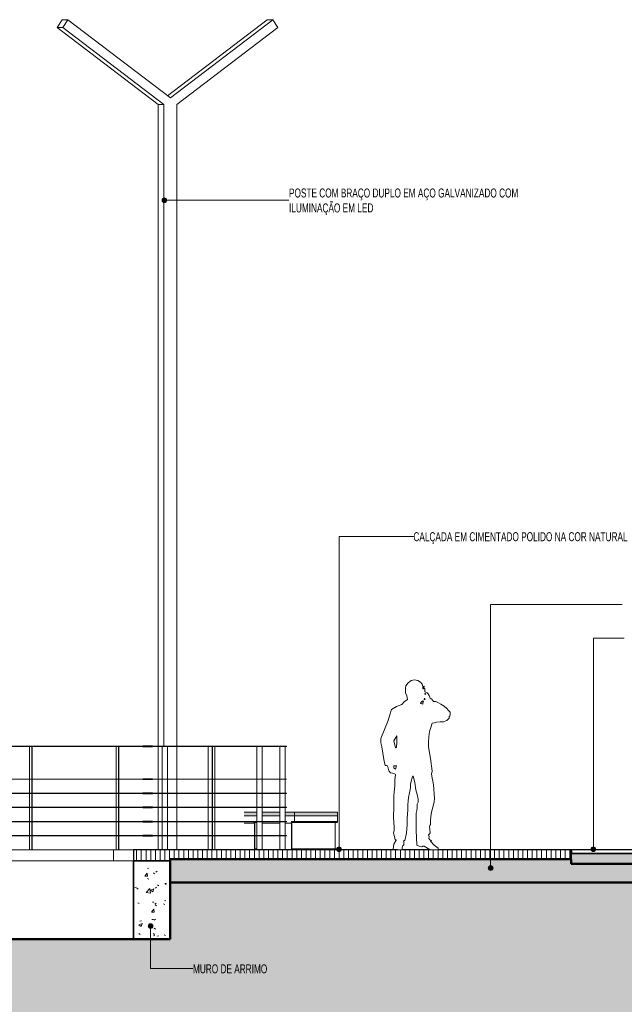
# Model space of a CAD drawing. Header units: millimetres. Extents: x -546784 to -506824, y 144269 to 161162.
# Tile 6 of 15: x -528643 to -522225, y 150708 to 161162. Entities that reach past the tile are written whole.
import ezdxf

# ---------------------------------------------------------------- set-up
doc = ezdxf.new("R2010")
doc.units = ezdxf.units.MM
for name, color, linetype, lineweight in [('A-ANNO-IDEN', 131, 'Continuous', 5), ('A-DETL', 90, 'Continuous', 5), ('A-DETL-GENF', 92, 'Continuous', 5), ('A-FLOR', 192, 'Continuous', 5), ('A-FLOR-PATT', 8, 'Continuous', 25), ('A-GENM', 13, 'Continuous', 15), ('A-WALL-PATT', 111, 'Continuous', 35), ('Balaústres', 7, 'Continuous', 5), ('Corrimão', 250, 'Continuous', 25), ('G-ANNO-TEXT', 231, 'Continuous', 5), ('Guarda-corpos', 7, 'Continuous', 5), ('I-FURN', 30, 'Continuous', 15), ('I-WALL', 2, 'Continuous', 15), ('S-COLS', 52, 'Continuous', 15)]:
    doc.layers.add(name, color=color, linetype=linetype, lineweight=lineweight)
doc.styles.add('Swis721 LtCn BT_2', font='swisscl.ttf', dxfattribs={"width": 0.9, "height": 95})

# ---------------------------------------------------------------- blocks, each defined once
blk = doc.blocks.new('_EST_ PLACA PISO ESTRUTURAL MEIO - _EST_ PLACA PISO ESTRUTURAL MEIO-V11-TRECHO 2 - CORTE MIRANTE')
at = {"layer": 'A-GENM', "lineweight": 5}
h = blk.add_hatch(dxfattribs=at)
h.set_pattern_fill('FP2_11', color=256, style=0, pattern_type=2)
h.set_pattern_definition([(50, (-520252.388, 150700), (45.54636, -3.98493), [4.763, -52.388]), (355, (-520252.39, 150700), (-8.81056, 47.76465), [3.81, -41.91]), (100.451, (-520248.593, 150699.67), (36.73616, 43.779), [4.048, -44.523]), (46.184, (-520252.39, 150712.7), (67.7695, -10.5103), [7.144, -78.581]), (96.636, (-520246.74, 150711.824), (59.3503, 61.857), [6.071, -66.784]), (351.184, (-520252.39, 150712.7), (59.3514, 61.8565), [5.715, -62.865]), (21, (-520246.038, 150709.525), (37.9038, -25.5666), [4.763, -52.388]), (326, (-520246.04, 150709.525), (15.4509, 46.04735), [3.81, -41.91]), (71.451, (-520242.88, 150707.394), (53.35466, 20.47995), [4.048, -44.523]), (37.5, (-520252.388, 150700), (0.772385, 21.13837), [1.676, -39.726, 1.676, -40.869, -42.069]), (37.5, (-520252.388, 150700), (0.772385, 21.13837), [-83.947, 1.676, -40.392]), (7.5, (-520252.388, 150700), (16.70492, 25.04469), [1.676, -22.581, 1.676, -38.773, -16.034]), (7.5, (-520252.388, 150700), (16.70492, 25.04469), [-64.707, 1.676, -14.357]), (327.5, (-520266.549, 150700), (33.89791, -1.43271), [1.676, -14.199, 1.676, -47.854, -65.722]), (327.5, (-520266.549, 150700), (33.89791, -1.43271), [-65.405, 1.676, -64.046]), (317.5, (-520272.9, 150700), (37.03242, 6.35617), [1.676, -18.961, 1.676, -31.217, -46.673]), (317.5, (-520272.9, 150700), (37.03242, 6.35617), [-53.531, 1.676, -44.996])])
h.paths.add_polyline_path([(-521284, 152200), (-521238, 152200), (-521238, 152310), (-522788, 152310), (-522788, 152200), (-521427, 152200)], flags=0)
at = {"layer": 'A-GENM', "lineweight": 25}
for p, q in [((-521238, 152310), (-522788, 152310)), ((-522788, 152310), (-522788, 152250)), ((-521668, 152350), (-522784, 152350)), ((-522784, 152350), (-522784, 152310)), ((-522784, 152310), (-521242, 152310)), ((-521242, 152350), (-521640, 152350)), ((-521242, 152310), (-521242, 152350)), ((-521238, 152200), (-521238, 152310))]:
    blk.add_line(p, q, dxfattribs=at)
at = {"layer": 'A-GENM'}
blk.add_line((-521234, 152350), (-521242, 152350), dxfattribs=at)
blk = doc.blocks.new('_URB_ BANCO PRAÇA - _URB_ BANCO PRAÇA-V23-TRECHO 2 - CORTE MIRANTE')
at = {"layer": 'I-FURN'}
h = blk.add_hatch(color=256, dxfattribs=at)
h.paths.add_polyline_path([(-525753, 152710), (-525727, 152710), (-525727, 152750), (-525825, 152750), (-525825, 152710), (-525757, 152710)], flags=0)
h.paths.add_polyline_path([(-526069, 152710), (-525883, 152710), (-525883, 152750), (-526069, 152750)], flags=0)
blk.add_hatch(color=256, dxfattribs=at).paths.add_polyline_path([(-525641, 152710), (-525268, 152710), (-525268, 152750), (-525727, 152750), (-525727, 152710)], flags=0)
for p, q in [((-525883, 152750), (-526069, 152750)), ((-525727, 152750), (-525825, 152750)), ((-525727, 152710), (-525727, 152750)), ((-525727, 152750), (-525268, 152750)), ((-525268, 152750), (-525268, 152710)), ((-525883, 152710), (-526069, 152710)), ((-526069, 152710), (-525883, 152710)), ((-526069, 152631), (-525883, 152631)), ((-525727, 152710), (-525825, 152710)), ((-525825, 152710), (-525727, 152710)), ((-525825, 152631), (-525761, 152631)), ((-525761, 152631), (-525757, 152650)), ((-525761, 152631), (-525757, 152631)), ((-525727, 152650), (-525757, 152650)), ((-525757, 152650), (-525757, 152350)), ((-525757, 152650), (-525727, 152650)), ((-525753, 152360), (-525753, 152640)), ((-525753, 152640), (-525727, 152640)), ((-525727, 152650), (-525727, 152710)), ((-525727, 152710), (-525268, 152710)), ((-525727, 152710), (-525268, 152710)), ((-525727, 152640), (-525727, 152650)), ((-525727, 152650), (-525268, 152650)), ((-525727, 152650), (-525268, 152650)), ((-525268, 152640), (-525727, 152640)), ((-525294, 152640), (-525294, 152360)), ((-525268, 152710), (-525268, 152650)), ((-525268, 152650), (-525268, 152640)), ((-525727, 152360), (-525753, 152360)), ((-525727, 152350), (-525727, 152360)), ((-525268, 152360), (-525727, 152360)), ((-525268, 152360), (-525268, 152350))]:
    blk.add_line(p, q, dxfattribs=at)
blk = doc.blocks.new('_URB_ BANCO PRAÇA - _URB_ BANCO PRAÇA-V24-TRECHO 2 - CORTE MIRANTE')
at = {"layer": 'I-FURN'}
blk.add_hatch(color=256, dxfattribs=at).paths.add_polyline_path([(-526155, 152710), (-526127, 152710), (-526127, 152750), (-526262, 152750), (-526262, 152710)], flags=0)
for p, q in [((-526127, 152750), (-526262, 152750)), ((-526127, 152710), (-526262, 152710)), ((-526262, 152710), (-526127, 152710)), ((-526262, 152631), (-526160, 152631)), ((-526160, 152631), (-526156, 152647)), ((-526152, 152631), (-526160, 152631)), ((-526152, 152647), (-526152, 152500)), ((-526148, 152500), (-526148, 152640)), ((-526148, 152640), (-526127, 152640)), ((-526152, 152497), (-526152, 152350)), ((-526148, 152360), (-526148, 152497)), ((-526127, 152360), (-526148, 152360))]:
    blk.add_line(p, q, dxfattribs=at)
blk = doc.blocks.new('Guarda-corpo - 25mm-V25-TRECHO 2 - CORTE MIRANTE')
at = {"layer": 'Balaústres'}
for q in [(-529483, 152350), (-529483, 153447)]:
    blk.add_line((-529483, 153447), q, dxfattribs=at)
blk = doc.blocks.new('Guarda-corpo - 25mm-V26-TRECHO 2 - CORTE MIRANTE')
at = {"layer": 'Balaústres'}
for p, q in [((-527619, 153447), (-527619, 153100)), ((-527594, 153100), (-527594, 153447)), ((-527592, 153100), (-527592, 153447)), ((-527619, 153097), (-527619, 152950)), ((-527594, 152950), (-527594, 153097)), ((-527592, 152950), (-527592, 153097)), ((-527619, 152947), (-527619, 152800)), ((-527594, 152800), (-527594, 152947)), ((-527592, 152800), (-527592, 152947)), ((-527619, 152797), (-527619, 152650)), ((-527594, 152650), (-527594, 152797)), ((-527592, 152650), (-527592, 152797)), ((-527619, 152647), (-527619, 152500)), ((-527594, 152500), (-527594, 152647)), ((-527592, 152500), (-527592, 152647)), ((-527619, 152497), (-527619, 152350)), ((-527594, 152350), (-527594, 152497)), ((-527592, 152350), (-527592, 152497))]:
    blk.add_line(p, q, dxfattribs=at)
blk = doc.blocks.new('Guarda-corpo - 25mm-V27-TRECHO 2 - CORTE MIRANTE')
at = {"layer": 'Balaústres'}
for p, q in [((-525883, 153100), (-525883, 153447)), ((-525882, 153100), (-525882, 153447)), ((-525825, 153100), (-525825, 153447)), ((-525883, 152950), (-525883, 153097)), ((-525882, 152950), (-525882, 153097)), ((-525825, 152950), (-525825, 153097)), ((-525883, 152800), (-525883, 152947)), ((-525882, 152800), (-525882, 152947)), ((-525825, 152800), (-525825, 152947)), ((-525883, 152650), (-525883, 152797)), ((-525882, 152650), (-525882, 152797)), ((-525825, 152650), (-525825, 152797)), ((-525883, 152500), (-525883, 152647)), ((-525882, 152500), (-525882, 152647)), ((-525825, 152500), (-525825, 152647)), ((-525883, 152350), (-525883, 152497)), ((-525882, 152350), (-525882, 152497)), ((-525825, 152350), (-525825, 152497))]:
    blk.add_line(p, q, dxfattribs=at)
blk = doc.blocks.new('Guarda-corpo - 25mm-V28-TRECHO 2 - CORTE MIRANTE')
at = {"layer": 'Balaústres'}
for p, q in [((-529474, 153447), (-529474, 152350)), ((-529474, 153447), (-529474, 153447)), ((-529409, 153100), (-529409, 153447)), ((-529409, 152950), (-529409, 153097)), ((-529409, 152800), (-529409, 152947)), ((-529409, 152650), (-529409, 152797)), ((-529409, 152500), (-529409, 152647)), ((-529409, 152350), (-529409, 152497))]:
    blk.add_line(p, q, dxfattribs=at)
blk = doc.blocks.new('Guarda-corpo - 25mm-V29-TRECHO 2 - CORTE MIRANTE')
at = {"layer": 'Balaústres'}
for q in [(-529477, 152350), (-529477, 153447)]:
    blk.add_line((-529477, 153447), q, dxfattribs=at)
blk = doc.blocks.new('Guarda-corpo - 25mm-V30-TRECHO 2 - CORTE MIRANTE')
at = {"layer": 'Balaústres'}
for p, q in [((-528537.995405, 153447), (-528537.995405, 153100)), ((-528513.478072, 152350), (-528513.478072, 153447)), ((-528510.699664, 153447), (-528513.478072, 153447)), ((-528510.699664, 152350), (-528510.699664, 153447)), ((-528537.995405, 153097), (-528537.995405, 152950)), ((-528537.995405, 152947), (-528537.995405, 152800)), ((-528537.995405, 152797), (-528537.995405, 152650)), ((-528537.995405, 152647), (-528537.995405, 152500)), ((-528537.995405, 152497), (-528537.995405, 152350))]:
    blk.add_line(p, q, dxfattribs=at)
blk = doc.blocks.new('Guarda-corpo - 25mm-V31-TRECHO 2 - CORTE MIRANTE')
at = {"layer": 'Balaústres'}
for p, q in [((-526572, 153100), (-526572, 153447)), ((-526572, 152950), (-526572, 153097)), ((-526572, 152800), (-526572, 152947)), ((-526572, 152650), (-526572, 152797)), ((-526572, 152500), (-526572, 152647)), ((-526572, 152350), (-526572, 152497))]:
    blk.add_line(p, q, dxfattribs=at)
blk = doc.blocks.new('Guarda-corpo - 25mm-V32-TRECHO 2 - CORTE MIRANTE')
at = {"layer": 'Balaústres'}
for p, q in [((-526641, 153100), (-526641, 153447)), ((-526596, 153447), (-526599, 153447)), ((-526599, 152350), (-526599, 153447)), ((-526596, 153447), (-526596, 152350)), ((-526641, 152950), (-526641, 153097)), ((-526641, 152800), (-526641, 152947)), ((-526641, 152650), (-526641, 152797)), ((-526641, 152500), (-526641, 152647)), ((-526641, 152350), (-526641, 152497))]:
    blk.add_line(p, q, dxfattribs=at)
blk = doc.blocks.new('Guarda-corpo - Guarda-corpo-3905344-TRECHO 2 - CORTE MIRANTE')
at = {"layer": 'Corrimão', "color": 7, "lineweight": 5}
for p, q in [((-529483, 153450), (-529473, 153450)), ((-529483, 153450), (-529483, 153447)), ((-529483, 153447), (-529473, 153447)), ((-529408, 153450), (-527619, 153450)), ((-527619, 153447), (-529408, 153447)), ((-527619, 153447), (-527619, 153450)), ((-527619, 153450), (-527335, 153450)), ((-527335, 153447), (-527619, 153447)), ((-527235, 153450), (-525812, 153450)), ((-527235, 153447), (-525812, 153447)), ((-525812, 153450), (-525812, 153447)), ((-529483, 153100), (-529473, 153100)), ((-529483, 153100), (-529483, 153097)), ((-529483, 153097), (-529473, 153097)), ((-529408, 153100), (-527619, 153100)), ((-527619, 153097), (-529408, 153097)), ((-527619, 153097), (-527619, 153100)), ((-527619, 153100), (-527335, 153100)), ((-527335, 153097), (-527619, 153097)), ((-527235, 153100), (-525812, 153100)), ((-527235, 153097), (-525812, 153097)), ((-525812, 153100), (-525812, 153097)), ((-529483, 152950), (-529473, 152950)), ((-529483, 152950), (-529483, 152947)), ((-529483, 152947), (-529473, 152947)), ((-529408, 152950), (-527619, 152950)), ((-527619, 152947), (-529408, 152947)), ((-527619, 152947), (-527619, 152950)), ((-527619, 152950), (-527335, 152950)), ((-527335, 152947), (-527619, 152947)), ((-527235, 152950), (-525812, 152950)), ((-527235, 152947), (-525812, 152947)), ((-525812, 152950), (-525812, 152947)), ((-529483, 152800), (-529473, 152800)), ((-529483, 152800), (-529483, 152797)), ((-529483, 152797), (-529473, 152797)), ((-529408, 152800), (-527619, 152800)), ((-527619, 152797), (-529408, 152797)), ((-527619, 152797), (-527619, 152800)), ((-527619, 152800), (-527335, 152800)), ((-527335, 152797), (-527619, 152797)), ((-527235, 152800), (-525812, 152800)), ((-527235, 152797), (-525812, 152797)), ((-525812, 152800), (-525812, 152797)), ((-529483, 152650), (-529473, 152650)), ((-529483, 152650), (-529483, 152647)), ((-529483, 152647), (-529473, 152647)), ((-529408, 152650), (-527619, 152650)), ((-527619, 152647), (-529408, 152647)), ((-527619, 152647), (-527619, 152650)), ((-527619, 152650), (-527335, 152650)), ((-527335, 152647), (-527619, 152647)), ((-527235, 152650), (-525812, 152650)), ((-527235, 152647), (-525812, 152647)), ((-525812, 152650), (-525812, 152647)), ((-529483, 152500), (-529473, 152500)), ((-529483, 152500), (-529483, 152497)), ((-529483, 152497), (-529473, 152497)), ((-529408, 152500), (-527619, 152500)), ((-527619, 152497), (-529408, 152497)), ((-527619, 152497), (-527619, 152500)), ((-527619, 152500), (-527335, 152500)), ((-527335, 152497), (-527619, 152497)), ((-527235, 152500), (-525812, 152500)), ((-527235, 152497), (-525812, 152497)), ((-525812, 152500), (-525812, 152497))]:
    blk.add_line(p, q, dxfattribs=at)
at = {"layer": 'Corrimão'}
for p, q in [((-529408, 153450), (-529473, 153450)), ((-529473, 153450), (-529473, 153447)), ((-529473, 153447), (-529408, 153447)), ((-529408, 153447), (-529408, 153450)), ((-527235, 153450), (-527335, 153450)), ((-527335, 153450), (-527335, 153447)), ((-527335, 153447), (-527235, 153447)), ((-527235, 153447), (-527235, 153450)), ((-529408, 153100), (-529473, 153100)), ((-529473, 153100), (-529473, 153097)), ((-529473, 153097), (-529408, 153097)), ((-529408, 153097), (-529408, 153100)), ((-527235, 153100), (-527335, 153100)), ((-527335, 153100), (-527335, 153097)), ((-527335, 153097), (-527235, 153097)), ((-527235, 153097), (-527235, 153100)), ((-529408, 152950), (-529473, 152950)), ((-529473, 152950), (-529473, 152947)), ((-529473, 152947), (-529408, 152947)), ((-529408, 152947), (-529408, 152950)), ((-527235, 152950), (-527335, 152950)), ((-527335, 152950), (-527335, 152947)), ((-527335, 152947), (-527235, 152947)), ((-527235, 152947), (-527235, 152950)), ((-529408, 152800), (-529473, 152800)), ((-529473, 152800), (-529473, 152797)), ((-529473, 152797), (-529408, 152797)), ((-529408, 152797), (-529408, 152800)), ((-527235, 152800), (-527335, 152800)), ((-527335, 152800), (-527335, 152797)), ((-527335, 152797), (-527235, 152797)), ((-527235, 152797), (-527235, 152800)), ((-529408, 152650), (-529473, 152650)), ((-529473, 152650), (-529473, 152647)), ((-529473, 152647), (-529408, 152647)), ((-529408, 152647), (-529408, 152650)), ((-527235, 152650), (-527335, 152650)), ((-527335, 152650), (-527335, 152647)), ((-527335, 152647), (-527235, 152647)), ((-527235, 152647), (-527235, 152650)), ((-529408, 152500), (-529473, 152500)), ((-529473, 152500), (-529473, 152497)), ((-529473, 152497), (-529408, 152497)), ((-529408, 152497), (-529408, 152500)), ((-527235, 152500), (-527335, 152500)), ((-527335, 152500), (-527335, 152497)), ((-527335, 152497), (-527235, 152497)), ((-527235, 152497), (-527235, 152500))]:
    blk.add_line(p, q, dxfattribs=at)
for name, p in [('Guarda-corpo - 25mm-V25-TRECHO 2 - CORTE MIRANTE', (0, 0)), ('Guarda-corpo - 25mm-V29-TRECHO 2 - CORTE MIRANTE', (-6, 0)), ('Guarda-corpo - 25mm-V29-TRECHO 2 - CORTE MIRANTE', (-3, 0)), ('Guarda-corpo - 25mm-V29-TRECHO 2 - CORTE MIRANTE', (0, 0)), ('Guarda-corpo - 25mm-V28-TRECHO 2 - CORTE MIRANTE', (0, 0)), ('Guarda-corpo - 25mm-V30-TRECHO 2 - CORTE MIRANTE', (0, 0)), ('Guarda-corpo - 25mm-V26-TRECHO 2 - CORTE MIRANTE', (0, 0)), ('Guarda-corpo - 25mm-V27-TRECHO 2 - CORTE MIRANTE', (-1249, 0)), ('Guarda-corpo - 25mm-V32-TRECHO 2 - CORTE MIRANTE', (0, 0)), ('Guarda-corpo - 25mm-V31-TRECHO 2 - CORTE MIRANTE', (0, 0)), ('Guarda-corpo - 25mm-V27-TRECHO 2 - CORTE MIRANTE', (-244, 0)), ('Guarda-corpo - 25mm-V27-TRECHO 2 - CORTE MIRANTE', (0, 0))]:
    blk.add_blockref(name, p)
blk = doc.blocks.new('_EST_ PILAR METÁLICO COM ILUMINAÇÃO DUPLA 2 - 150 x 150-4214149-TRECHO 2 - CORTE MIRANTE')
at = {"layer": 'S-COLS'}
for p, q in [((-528244, 161080), (-528191, 161162)), ((-528131, 161162), (-528191, 161162)), ((-528131, 161162), (-528184, 161080)), ((-527044, 160332), (-528131, 161162)), ((-527074, 160354), (-526017, 161162)), ((-525957, 161162), (-527044, 160332)), ((-525957, 161162), (-526017, 161162)), ((-525904, 161080), (-525957, 161162)), ((-527173, 160262), (-528244, 161080)), ((-528244, 161080), (-528184, 161080)), ((-528184, 161080), (-527113, 160262)), ((-526975, 160262), (-525904, 161080)), ((-527173, 153450), (-527173, 160262)), ((-527113, 160262), (-527173, 160262)), ((-527113, 160262), (-527113, 153450)), ((-526975, 153450), (-526975, 160262)), ((-527173, 153100), (-527173, 153447)), ((-526975, 153100), (-526975, 153447)), ((-527173, 152950), (-527173, 153097)), ((-526975, 152950), (-526975, 153097)), ((-527173, 152800), (-527173, 152947)), ((-526975, 152800), (-526975, 152947)), ((-527173, 152650), (-527173, 152797)), ((-526975, 152650), (-526975, 152797)), ((-527173, 152500), (-527173, 152647)), ((-526975, 152500), (-526975, 152647)), ((-527173, 152350), (-527173, 152497)), ((-526975, 152350), (-526975, 152497))]:
    blk.add_line(p, q, dxfattribs=at)
blk = doc.blocks.new('_HUM_ FIGURAS HUMANAS - mann07-3635061-TRECHO 2 - CORTE MIRANTE')
at = {"layer": 'A-DETL-GENF'}
for p, q in [((-524543, 154089), (-524547, 154065)), ((-524518, 154123), (-524543, 154089)), ((-524487, 154147), (-524518, 154123)), ((-524451, 154155), (-524487, 154147)), ((-524417, 154147), (-524451, 154155)), ((-524387, 154128), (-524417, 154147)), ((-524370, 154107), (-524387, 154128)), ((-524365, 154083), (-524370, 154107)), ((-524364, 154059), (-524365, 154083)), ((-524352, 154083), (-524355, 154072)), ((-524352, 154068), (-524349, 154086)), ((-524351, 154086), (-524352, 154086)), ((-524352, 154086), (-524352, 154084)), ((-524352, 154084), (-524352, 154083)), ((-524349, 154086), (-524351, 154086)), ((-524547, 154065), (-524549, 154017)), ((-524549, 154017), (-524533, 153982)), ((-524533, 153982), (-524528, 153943)), ((-524360, 154059), (-524364, 154059)), ((-524355, 154059), (-524360, 154059)), ((-524355, 154072), (-524355, 154059)), ((-524343, 154056), (-524352, 154068)), ((-524343, 154041), (-524343, 154056)), ((-524343, 154026), (-524343, 154041)), ((-524331, 154022), (-524343, 154026)), ((-524342, 154005), (-524343, 154008)), ((-524343, 154008), (-524339, 154007)), ((-524340, 154002), (-524342, 154005)), ((-524339, 154001), (-524340, 154002)), ((-524339, 154007), (-524334, 154005)), ((-524337, 153999), (-524339, 154001)), ((-524336, 154004), (-524337, 154002)), ((-524337, 154002), (-524337, 154001)), ((-524337, 154001), (-524337, 153999)), ((-524334, 154005), (-524336, 154004)), ((-524319, 154017), (-524331, 154022)), ((-524307, 154003), (-524319, 154017)), ((-524296, 153987), (-524307, 154003)), ((-524291, 153971), (-524296, 153987)), ((-524587, 153892), (-524645, 153869)), ((-524561, 153920), (-524587, 153892)), ((-524528, 153943), (-524561, 153920)), ((-524388, 153907), (-524378, 153920)), ((-524387, 153903), (-524388, 153907)), ((-524385, 153901), (-524387, 153903)), ((-524376, 153897), (-524385, 153901)), ((-524378, 153920), (-524364, 153931)), ((-524364, 153895), (-524376, 153897)), ((-524364, 153931), (-524359, 153927)), ((-524362, 153911), (-524364, 153895)), ((-524355, 153922), (-524362, 153911)), ((-524359, 153927), (-524355, 153922)), ((-524349, 153943), (-524348, 153950)), ((-524345, 153943), (-524349, 153943)), ((-524348, 153950), (-524346, 153958)), ((-524346, 153958), (-524345, 153955)), ((-524345, 153955), (-524343, 153952)), ((-524340, 153943), (-524345, 153943)), ((-524343, 153952), (-524341, 153948)), ((-524341, 153948), (-524340, 153943)), ((-524287, 153955), (-524291, 153971)), ((-524279, 153953), (-524287, 153955)), ((-524272, 153952), (-524279, 153953)), ((-524261, 153937), (-524272, 153952)), ((-524251, 153922), (-524261, 153937)), ((-524238, 153922), (-524251, 153922)), ((-524224, 153922), (-524238, 153922)), ((-524197, 153910), (-524224, 153922)), ((-524171, 153895), (-524197, 153910)), ((-524139, 153872), (-524171, 153895)), ((-524714, 153782), (-524730, 153720)), ((-524695, 153839), (-524714, 153782)), ((-524645, 153869), (-524695, 153839)), ((-524108, 153848), (-524139, 153872)), ((-524091, 153828), (-524108, 153848)), ((-524072, 153809), (-524091, 153828)), ((-524078, 153767), (-524072, 153786)), ((-524072, 153786), (-524072, 153809)), ((-524730, 153720), (-524771, 153627)), ((-524278, 153648), (-524266, 153693)), ((-524266, 153693), (-524241, 153698)), ((-524241, 153698), (-524218, 153705)), ((-524218, 153705), (-524181, 153706)), ((-524181, 153706), (-524144, 153708)), ((-524144, 153708), (-524110, 153723)), ((-524110, 153723), (-524084, 153746)), ((-524085, 153753), (-524084, 153764)), ((-524084, 153746), (-524085, 153753)), ((-524084, 153764), (-524081, 153766)), ((-524081, 153766), (-524078, 153767)), ((-524771, 153627), (-524808, 153529)), ((-524299, 153548), (-524293, 153606)), ((-524293, 153606), (-524278, 153648)), ((-524808, 153529), (-524808, 153483)), ((-524808, 153483), (-524799, 153443)), ((-524670, 153507), (-524638, 153557)), ((-524653, 153431), (-524670, 153507)), ((-524641, 153481), (-524644, 153449)), ((-524638, 153557), (-524641, 153535)), ((-524641, 153535), (-524641, 153508)), ((-524641, 153508), (-524641, 153481)), ((-524305, 153470), (-524302, 153493)), ((-524305, 153443), (-524305, 153470)), ((-524302, 153493), (-524299, 153548)), ((-524799, 153443), (-524788, 153376)), ((-524788, 153376), (-524778, 153309)), ((-524650, 153431), (-524653, 153431)), ((-524647, 153431), (-524650, 153431)), ((-524645, 153440), (-524647, 153431)), ((-524644, 153449), (-524645, 153440)), ((-524284, 153317), (-524305, 153443)), ((-524778, 153309), (-524769, 153277)), ((-524769, 153277), (-524763, 153243)), ((-524263, 153184), (-524284, 153317)), ((-524763, 153243), (-524753, 153243)), ((-524753, 153243), (-524742, 153243)), ((-524742, 153243), (-524737, 153229)), ((-524737, 153229), (-524730, 153216)), ((-524730, 153216), (-524724, 153186)), ((-524724, 153186), (-524706, 153166)), ((-524706, 153166), (-524686, 153161)), ((-524686, 153161), (-524665, 153157)), ((-524671, 153219), (-524671, 153239)), ((-524671, 153239), (-524644, 153239)), ((-524671, 153214), (-524671, 153219)), ((-524665, 153211), (-524671, 153214)), ((-524653, 153205), (-524665, 153211)), ((-524665, 153157), (-524659, 153151)), ((-524653, 153145), (-524661, 153091)), ((-524659, 153151), (-524653, 153145)), ((-524644, 153239), (-524653, 153205)), ((-524272, 153154), (-524267, 153167)), ((-524264, 153110), (-524272, 153154)), ((-524267, 153167), (-524263, 153184)), ((-524661, 153091), (-524662, 153029)), ((-524495, 153044), (-524485, 153091)), ((-524495, 153024), (-524495, 153044)), ((-524485, 153091), (-524471, 153133)), ((-524471, 153133), (-524470, 153132)), ((-524470, 153132), (-524468, 153130)), ((-524468, 153130), (-524449, 153063)), ((-524449, 153063), (-524439, 152987)), ((-524254, 153065), (-524264, 153110)), ((-524248, 153001), (-524254, 153065)), ((-524662, 153029), (-524671, 152925)), ((-524516, 152904), (-524505, 152954)), ((-524505, 152954), (-524495, 153005)), ((-524495, 153005), (-524495, 153024)), ((-524439, 152987), (-524425, 152937)), ((-524425, 152937), (-524412, 152886)), ((-524245, 152937), (-524248, 153001)), ((-524241, 152897), (-524245, 152937)), ((-524671, 152925), (-524671, 152806)), ((-524522, 152830), (-524520, 152866)), ((-524522, 152801), (-524522, 152830)), ((-524520, 152866), (-524516, 152904)), ((-524415, 152856), (-524424, 152832)), ((-524424, 152832), (-524424, 152813)), ((-524412, 152886), (-524415, 152856)), ((-524257, 152802), (-524242, 152853)), ((-524242, 152853), (-524241, 152897)), ((-524671, 152806), (-524674, 152694)), ((-524531, 152681), (-524526, 152727)), ((-524526, 152727), (-524522, 152773)), ((-524522, 152773), (-524522, 152801)), ((-524429, 152765), (-524433, 152737)), ((-524433, 152737), (-524433, 152558)), ((-524424, 152794), (-524429, 152765)), ((-524424, 152813), (-524424, 152794)), ((-524278, 152703), (-524272, 152749)), ((-524272, 152749), (-524257, 152802)), ((-524674, 152694), (-524668, 152588)), ((-524531, 152649), (-524531, 152681)), ((-524531, 152618), (-524531, 152649)), ((-524284, 152657), (-524278, 152703)), ((-524284, 152638), (-524284, 152657)), ((-524284, 152618), (-524284, 152638)), ((-524669, 152558), (-524674, 152527)), ((-524674, 152527), (-524666, 152491)), ((-524668, 152588), (-524669, 152558)), ((-524555, 152449), (-524538, 152527)), ((-524538, 152527), (-524531, 152618)), ((-524433, 152558), (-524427, 152398)), ((-524302, 152508), (-524294, 152519)), ((-524294, 152519), (-524287, 152529)), ((-524293, 152594), (-524288, 152607)), ((-524288, 152562), (-524293, 152594)), ((-524288, 152607), (-524284, 152618)), ((-524287, 152529), (-524288, 152562)), ((-524673, 152410), (-524680, 152357)), ((-524647, 152452), (-524673, 152410)), ((-524666, 152491), (-524659, 152455)), ((-524659, 152455), (-524653, 152455)), ((-524653, 152455), (-524647, 152455)), ((-524647, 152455), (-524647, 152454)), ((-524647, 152454), (-524647, 152452)), ((-524567, 152402), (-524565, 152424)), ((-524565, 152424), (-524564, 152446)), ((-524564, 152446), (-524558, 152447)), ((-524558, 152447), (-524555, 152449)), ((-524298, 152490), (-524302, 152508)), ((-524299, 152469), (-524298, 152490)), ((-524288, 152453), (-524299, 152469)), ((-524272, 152443), (-524288, 152453)), ((-524245, 152399), (-524281, 152440)), ((-524281, 152440), (-524275, 152438)), ((-524275, 152438), (-524272, 152443)), ((-524680, 152357), (-524632, 152350)), ((-524632, 152350), (-524584, 152350)), ((-524584, 152371), (-524581, 152390)), ((-524584, 152354), (-524584, 152371)), ((-524584, 152350), (-524584, 152354)), ((-524581, 152390), (-524574, 152396)), ((-524574, 152396), (-524567, 152402)), ((-524427, 152398), (-524401, 152388)), ((-524401, 152388), (-524373, 152380)), ((-524373, 152380), (-524365, 152388)), ((-524365, 152388), (-524349, 152389)), ((-524349, 152389), (-524286, 152350)), ((-524286, 152350), (-524200, 152350)), ((-524200, 152365), (-524245, 152399)), ((-524200, 152359), (-524200, 152365)), ((-524200, 152350), (-524200, 152359))]:
    blk.add_line(p, q, dxfattribs=at)

msp = doc.modelspace()

# ---------------------------------------------------------------- hatches: boundary and pattern name
at = {"layer": 'A-ANNO-IDEN'}
h = msp.add_hatch(color=256, dxfattribs=at)
edge = h.paths.add_edge_path(flags=0)
edge.add_arc((-527107.355, 159244.785), 25, 0, 360)
h = msp.add_hatch(color=256, dxfattribs=at)
edge = h.paths.add_edge_path(flags=0)
edge.add_arc((-525253.292, 152354.336), 25, 0, 360)
h = msp.add_hatch(color=256, dxfattribs=at)
edge = h.paths.add_edge_path(flags=0)
edge.add_arc((-522553.273, 152354.336), 25, 0, 360)
h = msp.add_hatch(color=256, dxfattribs=at)
edge = h.paths.add_edge_path(flags=0)
edge.add_arc((-527254.04, 151539.286), 25, 0, 360)
at = {"layer": 'A-DETL-GENF'}
h = msp.add_hatch(dxfattribs=at)
h.set_pattern_fill('FP2_16', style=0, pattern_type=2)
h.set_pattern_definition([(0, (-520226.99, 150700), (127, 127), [38.1, -88.9]), (0, (-520150.79, 150712.7), (127, 127), [31.75, -95.25]), (0, (-520157.14, 150719.05), (127, 127), [25.4, -101.6]), (0, (-520195.24, 150750.8), (127, 127), [19.05, -19.05, 25.4, -63.5]), (0, (-520195.24, 150757.15), (127, 127), [25.4, -6.35, 31.75, -63.5]), (0, (-520252.39, 150782.55), (127, 127), [31.75, -95.25]), (0, (-520131.74, 150788.9), (127, 127), [31.75, -95.25]), (90, (-520252.39, 150725.4), (-127, 127), [19.05, -107.95]), (90, (-520233.34, 150820.65), (-127, 127), [12.7, -114.3]), (90, (-520226.99, 150700), (-127, 127), [19.05, -107.95]), (90, (-520214.29, 150814.3), (-127, 127), [6.35, -120.65]), (90, (-520207.94, 150763.5), (-127, 127), [19.05, -107.95]), (90, (-520195.24, 150719.05), (-127, 127), [31.75, -95.25]), (90, (-520182.54, 150807.95), (-127, 127), [19.05, -107.95]), (90, (-520169.84, 150757.15), (-127, 127), [25.4, -101.6]), (90, (-520163.49, 150757.15), (-127, 127), [25.4, -101.6]), (90, (-520150.79, 150700), (-127, 127), [12.7, -114.3]), (90, (-520131.74, 150719.05), (-127, 127), [31.75, -95.25]), (45, (-520239.69, 150712.7), (0, 127.0006), [53.882, -125.724]), (45, (-520226.99, 150719.05), (0, 127.0006), [26.941, -152.664]), (45, (-520169.84, 150788.9), (0, 127.0006), [35.921, -143.684]), (45, (-520169.84, 150795.25), (0, 127.0006), [26.941, -152.664]), (135, (-520214.29, 150782.55), (-127.0006, 1e-14), [8.98, -170.625]), (135, (-520239.69, 150712.7), (-127.0006, 1e-14), [17.96, -161.645]), (135, (-520201.59, 150750.8), (-127.0006, 1e-14), [17.96, -161.645]), (135, (-520169.84, 150782.55), (-127.0006, 1e-14), [17.96, -161.645]), (135, (-520131.74, 150807.95), (-127.0006, 1e-14), [26.941, -152.664]), (135, (-520131.74, 150801.6), (-127.0006, 1e-14), [17.96, -161.645]), (135, (-520138.09, 150814.3), (-127.0006, 1e-14), [17.96, -161.645]), (135, (-520176.19, 150700), (-127.0006, 1e-14), [26.941, -152.664]), (26.565, (-520138.09, 150776.2), (126.99972, -0.0001), [14.199, -269.782]), (26.565, (-520169.84, 150744.45), (126.99972, -0.0001), [14.199, -269.782]), (26.565, (-520214.29, 150782.55), (126.99972, -0.0001), [28.397, -255.583]), (26.565, (-520207.94, 150814.3), (126.99972, -0.0001), [28.397, -255.583]), (26.565, (-520207.94, 150782.55), (126.99972, -0.0001), [28.397, -255.583]), (26.565, (-520131.74, 150807.95), (126.99972, -0.0001), [28.397, -255.583]), (26.565, (-520252.39, 150744.45), (126.99972, -0.0001), [42.597, -241.384]), (26.565, (-520252.39, 150750.8), (126.99972, -0.0001), [42.597, -241.384]), (26.565, (-520252.39, 150801.6), (126.99972, -0.0001), [42.597, -241.384]), (63.435, (-520188.89, 150795.25), (-0.0001, 126.99972), [14.199, -269.782]), (63.435, (-520131.74, 150788.9), (-0.0001, 126.99972), [14.199, -170.392, 28.397, -70.993]), (63.435, (-520144.44, 150776.2), (-0.0001, 126.99972), [28.397, -255.583]), (63.435, (-520220.64, 150788.9), (-0.0001, 126.99972), [28.397, -255.583]), (63.435, (-520226.99, 150788.9), (-0.0001, 126.99972), [28.397, -255.583]), (63.435, (-520182.54, 150801.6), (-0.0001, 126.99972), [42.597, -241.384]), (116.565, (-520214.29, 150769.85), (0.0001, 126.99972), [14.199, -269.782]), (116.565, (-520131.74, 150757.15), (0.0001, 126.99972), [14.199, -269.782]), (116.565, (-520157.14, 150719.05), (0.0001, 126.99972), [28.397, -255.583]), (116.565, (-520163.49, 150725.4), (0.0001, 126.99972), [28.397, -255.583]), (116.565, (-520150.79, 150814.3), (0.0001, 126.99972), [28.397, -255.583]), (116.565, (-520252.39, 150750.8), (0.0001, 126.99972), [28.397, -255.583]), (116.565, (-520188.89, 150700), (0.0001, 126.99972), [42.597, -241.384]), (153.435, (-520144.44, 150776.2), (-126.99972, -0.0001), [28.397, -255.583]), (153.435, (-520138.09, 150769.85), (-126.99972, -0.0001), [28.397, -255.583]), (153.435, (-520233.34, 150706.35), (-126.99972, -0.0001), [14.199, -269.782]), (153.435, (-520195.24, 150757.15), (-126.99972, -0.0001), [14.199, -269.782]), (153.435, (-520169.84, 150795.25), (-126.99972, -0.0001), [14.199, -269.782])])
h.paths.add_polyline_path([(-523696.694, 152000), (-510109.563, 152000.197), (-510109.563, 152120), (-520692.895, 152120), (-520692.895, 152230), (-520686.789, 152230), (-520686.789, 152250), (-520840.272, 152250), (-520883.737, 152200), (-522787.923, 152200), (-522788.335, 152250), (-527045.653, 152250), (-527045.653, 152000), (-523862.562, 152000)], flags=0)
h.paths.add_polyline_path([(-525139.001, 152100), (-525138.982, 152100), (-525008.645, 152100)], flags=0)
h = msp.add_hatch(dxfattribs=at)
h.set_pattern_fill('FP2_17', color=252, style=0, pattern_type=2)
h.set_pattern_definition([(315, (-520252.39, 150700), (224.5064, 0), [158.75, -158.75]), (315, (-520210.29, 150742.1), (224.5064, 0), [158.75, -158.75]), (315, (-520168.19, 150784.2), (224.5064, 0), [158.75, -158.75]), (45, (-520140.12, 150784.2), (0, 224.5064), [158.75, -158.75]), (45, (-520098.02, 150742.1), (0, 224.5064), [158.75, -158.75]), (45, (-520055.92, 150700), (0, 224.5064), [158.75, -158.75])])
h.paths.add_polyline_path([(-544864.094, 144269.403), (-539538.145, 144269.403), (-539393.387, 144330.849), (-538490.842, 145894.102), (-538490.842, 146013.475), (-537142.06, 146380.862), (-534789.971, 146838.062), (-533951.969, 147062.603), (-532204.962, 147803.585), (-527873.797, 149380), (-510109.563, 149380), (-510109.563, 152000), (-527045.653, 152000), (-527045.653, 151400), (-529330.461, 151400), (-529330.461, 150627.181), (-529580.461, 150627.181), (-529580.461, 150887.181), (-532947.787, 149661.574), (-533128.324, 149584.941), (-535242.206, 149174.044), (-535242.206, 148682.623), (-535518.202, 148682.623), (-535518.202, 149300), (-537596.072, 149300), (-537596.072, 148330.062), (-539272.686, 147873.378), (-540876.489, 145962.04), (-542199.894, 145400.289)], flags=0)
at = {"layer": 'A-FLOR-PATT', "lineweight": 5}
h = msp.add_hatch(dxfattribs=at)
h.set_pattern_fill('FP2_8', color=256, style=0, pattern_type=2)
h.set_pattern_definition([(90, (-520252.39, 150700), (-50, 3e-15), [])])
h.paths.add_polyline_path([(-533553.961, 152230), (-529340.795, 152230), (-529340.795, 152350), (-533553.961, 152350)], flags=0)
h.paths.add_polyline_path([(-527436.194, 152230), (-527045.653, 152230), (-527045.653, 152250), (-522788.335, 152250), (-522788.335, 152350), (-527436.194, 152350)], flags=0)
at = {"layer": 'A-WALL-PATT', "lineweight": 5}
h = msp.add_hatch(dxfattribs=at)
h.set_pattern_fill('FP2_12', color=256, style=0, pattern_type=2)
h.set_pattern_definition([(50, (-520252.4, 150700), (364.368, -31.878), [38.1, -419.1]), (355, (-520252.4, 150700), (-70.486, 382.113), [30.48, -335.28]), (100.451, (-520222.02, 150697.34), (293.885, 350.233), [32.38, -356.18]), (46.184, (-520252.4, 150801.6), (542.158, -84.086), [57.15, -628.65]), (96.636, (-520207.2, 150794.6), (474.805, 494.855), [48.57, -534.27]), (351.184, (-520252.4, 150801.6), (474.81, 494.85), [45.72, -502.92]), (21, (-520201.6, 150776.2), (303.228, -204.53), [38.1, -419.1]), (326, (-520201.6, 150776.2), (123.604, 368.376), [30.48, -335.28]), (71.451, (-520176.32, 150759.16), (426.834, 163.843), [32.38, -356.18]), (37.5, (-520252.39, 150700), (6.1766, 169.1102), [16.764, -314.452, 16.764, -323.596, -336.55]), (37.5, (-520252.39, 150700), (6.1766, 169.1102), [-671.576, 16.764, -319.786]), (7.5, (-520252.39, 150700), (133.639, 200.3615), [16.764, -177.292, 16.764, -306.832, -128.27]), (7.5, (-520252.39, 150700), (133.639, 200.3615), [-517.652, 16.764, -111.506]), (327.5, (-520365.67, 150700), (271.1818, -11.4584), [16.764, -110.236, 16.764, -379.476, -525.78]), (327.5, (-520365.67, 150700), (271.1818, -11.4584), [-523.24, 16.764, -509.016]), (317.5, (-520416.47, 150700), (296.2585, 50.853), [16.764, -148.336, 16.764, -246.38, -373.38]), (317.5, (-520416.47, 150700), (296.2585, 50.853), [-428.244, 16.764, -356.616])])
h.paths.add_polyline_path([(-527047.445, 151400), (-527047.445, 152230), (-527436.376, 152230), (-527436.376, 151400), (-527300.812, 151400)], flags=0)
at = {"layer": 'G-ANNO-TEXT'}
h = msp.add_hatch(color=7, dxfattribs=at)
edge = h.paths.add_edge_path(flags=0)
edge.add_arc((-523643.799, 152155.478), 25, 0, 360)

# ---------------------------------------------------------------- linework, layer by layer
at = {"layer": 'A-ANNO-IDEN'}
for p, q in [((-527107.355, 159244.785), (-526442.197, 159244.785)), ((-526442.197, 159244.785), (-525784.513, 159244.785)), ((-525253.292, 155674.894), (-524463.869, 155674.894)), ((-525253.292, 152354.336), (-525253.292, 155674.894)), ((-522553.273, 154594.624), (-522225.15, 154594.624)), ((-522553.273, 152354.336), (-522553.273, 154594.624)), ((-527254.04, 151539.286), (-527254.04, 151086.866)), ((-527254.04, 151086.866), (-526803.82, 151086.866))]:
    msp.add_line(p, q, dxfattribs=at)
for centre in [(-527107.355, 159244.785), (-525253.292, 152354.336), (-522553.273, 152354.336), (-527254.04, 151539.286)]:
    msp.add_circle(centre, 25, dxfattribs=at)
at = {"layer": 'A-DETL', "lineweight": 50}
for p, q in [((-522787.923, 152250), (-527045.653, 152250)), ((-527045.653, 152250), (-527045.653, 152000)), ((-522787.923, 152200), (-522787.923, 152250)), ((-520883.737, 152200), (-522787.923, 152200)), ((-510109.563, 152000), (-527045.653, 152000)), ((-527045.653, 152000), (-527045.653, 151400)), ((-527045.653, 151400), (-529330.461, 151400))]:
    msp.add_line(p, q, dxfattribs=at)
at = {"layer": 'A-FLOR'}
for p, q in [((-529340.795, 152350), (-527436.194, 152350)), ((-527648.063, 152350), (-527648.063, 152230)), ((-522788.335, 152350), (-522784.458, 152350)), ((-527436.376, 152230), (-529330.461, 152230))]:
    msp.add_line(p, q, dxfattribs=at)
at = {"layer": 'A-FLOR', "lineweight": 25}
for p, q in [((-524632.099, 152350), (-527436.194, 152350)), ((-527436.194, 152350), (-527436.194, 152230)), ((-524286.436, 152350), (-524584.414, 152350)), ((-522788.335, 152350), (-524200.421, 152350)), ((-522788.335, 152250), (-522788.335, 152350)), ((-527047.445, 152230), (-527045.653, 152230))]:
    msp.add_line(p, q, dxfattribs=at)
at = {"layer": 'G-ANNO-TEXT', "color": 7}
for p, q in [((-523643.799, 154952.345), (-522249.021, 154952.345)), ((-523643.799, 152155.478), (-523643.799, 154952.345))]:
    msp.add_line(p, q, dxfattribs=at)
msp.add_circle((-523643.799, 152155.478), 25, dxfattribs=at)
at = {"layer": 'I-WALL', "lineweight": 35}
for p, q in [((-527047.445, 152230), (-527436.376, 152230)), ((-527436.376, 152230), (-527436.376, 151400)), ((-527047.445, 151400), (-527047.445, 152230))]:
    msp.add_line(p, q, dxfattribs=at)

# ---------------------------------------------------------------- block references
at = {"layer": 'A-DETL-GENF'}
msp.add_blockref('_HUM_ FIGURAS HUMANAS - mann07-3635061-TRECHO 2 - CORTE MIRANTE', (0, 0), dxfattribs=at)
at = {"layer": 'A-GENM'}
msp.add_blockref('_EST_ PLACA PISO ESTRUTURAL MEIO - _EST_ PLACA PISO ESTRUTURAL MEIO-V11-TRECHO 2 - CORTE MIRANTE', (0, 0), dxfattribs=at)
at = {"layer": 'Guarda-corpos'}
msp.add_blockref('Guarda-corpo - Guarda-corpo-3905344-TRECHO 2 - CORTE MIRANTE', (0, 0), dxfattribs=at)
at = {"layer": 'I-FURN'}
for name in ['_URB_ BANCO PRAÇA - _URB_ BANCO PRAÇA-V24-TRECHO 2 - CORTE MIRANTE', '_URB_ BANCO PRAÇA - _URB_ BANCO PRAÇA-V23-TRECHO 2 - CORTE MIRANTE']:
    msp.add_blockref(name, (0, 0), dxfattribs=at)
at = {"layer": 'S-COLS'}
msp.add_blockref('_EST_ PILAR METÁLICO COM ILUMINAÇÃO DUPLA 2 - 150 x 150-4214149-TRECHO 2 - CORTE MIRANTE', (0, 0), dxfattribs=at)

# ---------------------------------------------------------------- texts
at = {"layer": 'A-ANNO-IDEN', "char_height": 95, "attachment_point": 1, "style": 'Swis721 LtCn BT_2'}
for s, insert, width in [('POSTE COM BRAÇO DUPLO EM AÇO GALVANIZADO COM', (-525784.513, 159369.551), 3005.12559), ('ILUMINAÇÃO EM LED', (-525784.513, 159210.801), 1125.56925), ('CALÇADA EM CIMENTADO POLIDO NA COR NATURAL', (-524463.869, 155720.409), 2810.31553), ('MURO DE ARRIMO', (-526803.82, 151132.382), 974.05031)]:
    msp.add_mtext(s, dxfattribs=dict(at, insert=insert, width=width))

doc.saveas('drawing.dxf')
